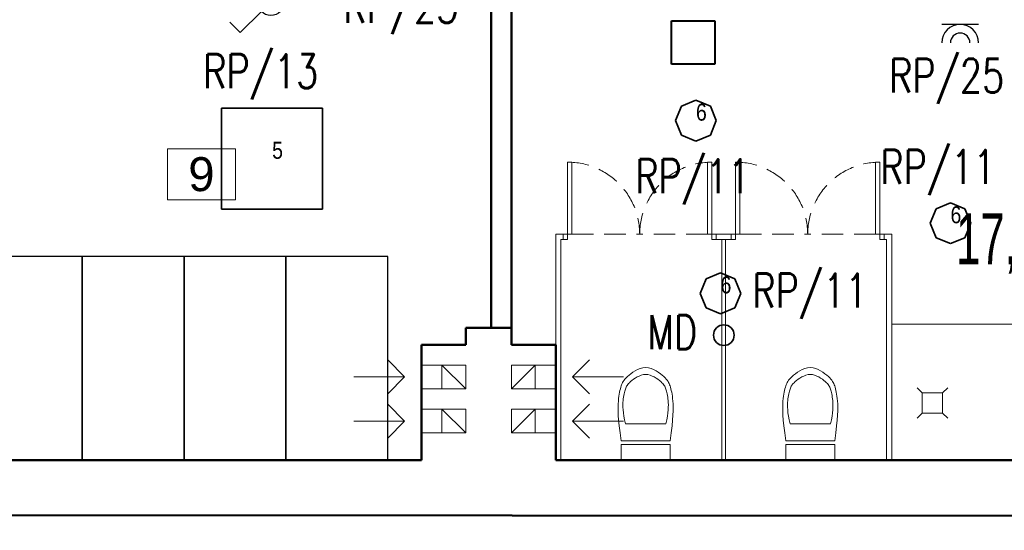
# Model space of a CAD drawing. Header units: millimetres. Extents: x 72202 to 304796, y 21658 to 519946.
# Tile 113 of 139: x 195528 to 196109, y 231333 to 231633. Entities that reach past the tile are written whole.
import ezdxf

# ---------------------------------------------------------------- set-up
doc = ezdxf.new("R2010")
doc.units = ezdxf.units.MM
doc.linetypes.add('DASHED', pattern=[19.05, 12.7, -6.35])
doc.layers.get('0').update_dxf_attribs({"color": 253})
doc.layers.get('Defpoints').update_dxf_attribs({"color": 253})
for name, color, linetype, lineweight in [('_kh_wymiarowanie', 253, 'Continuous', 20), ('DLXLUM', 1, 'Continuous', 35), ('DRZWI I OKNA', 253, 'Continuous', 9), ('E oświetlenie', 1, 'Continuous', 30), ('E zasilanie', 6, 'Continuous', 30), ('Instalacja elektryczna', 1, 'Continuous', 25), ('linia - gruba - projektowana', 253, 'Continuous', 50), ('linia - meble', 253, 'Continuous', 9), ('linia - rzut - gruba - istn.', 253, 'Continuous', 50), ('LINIA CIENKA', 7, 'Continuous', 13), ('LINIA WYMIAROWANIE', 253, 'Continuous', 9), ('OPISY', 253, 'Continuous', 9), ('WOD-KAN', 253, 'Continuous', 9)]:
    doc.layers.add(name, color=color, linetype=linetype, lineweight=lineweight)
doc.layers.add('DLXLUMEX', color=2, linetype='Continuous')
doc.layers.add('ES-SYSTEM', color=3, linetype='Continuous')
doc.layers.add('LINIA-NIE DRUKOWAĆ', color=253, linetype='Continuous', lineweight=20, plot=False)
doc.styles.add('2.5', font='romans.shx', dxfattribs={"width": 0.76, "height": 2.5})
doc.styles.add('simplex', font='arial.ttf')
doc.styles.get("Standard").update_dxf_attribs({"font": 'ARIALN.TTF', "width": 0.75})
doc.dimstyles.new('sebek100', dxfattribs={"dimtxt": 17, "dimasz": 10, "dimexe": 10, "dimexo": 20, "dimgap": 4, "dimtad": 1, "dimrnd": 0.5, "dimtxsty": 'Standard', "dimblk": 'OBLIQUE', "dimcen": 8, "dimclre": 1, "dimazin": 0, "dimtm": 1e-09, "dimtfac": 1, "dimtix": 1, "dimtmove": 1, "dimatfit": 3, "dimldrblk": 'zas', "dimfxl": 10, "dimfxlon": 1, "dimtolj": 2, "dimlwd": -1, "dimlwe": -1, "dimarcsym": 0})

# ---------------------------------------------------------------- blocks, each defined once
blk = doc.blocks.new('_Oblique')
at = {"color": 0, "linetype": 'ByBlock', "lineweight": -2}
blk.add_line((-0.5, -0.5), (0.5, 0.5), dxfattribs=at)
blk = doc.blocks.new('*D257')
at = {"layer": 'Defpoints', "color": 0, "lineweight": -3, "ltscale": 1.2, "transparency": 16777216}
blk.add_point((195765.29, 231441.87), dxfattribs=at)
at = {"layer": 'LINIA WYMIAROWANIE', "color": 1, "ltscale": 1.2, "transparency": 16777216}
for p, q in [((195765.29, 52082.93), (195765.29, 52067.93)), ((195793.29, 52077.93), (195793.29, 52067.93))]:
    blk.add_line(p, q, dxfattribs=at)
at = {"layer": 'LINIA WYMIAROWANIE', "color": 0, "ltscale": 1.2, "transparency": 16777216}
blk.add_line((195793.29, 52077.93), (195765.29, 52077.93), dxfattribs=at)
at = {"layer": 'LINIA WYMIAROWANIE', "color": 0, "ltscale": 1.2, "transparency": 16777216, "xscale": 10, "yscale": 10, "zscale": 10, "rotation": 180}
blk.add_blockref('_Oblique', (195765.29, 52077.93), dxfattribs=at)
at = {"layer": 'LINIA WYMIAROWANIE', "color": 0, "ltscale": 1.2, "transparency": 16777216, "xscale": 10, "yscale": 10, "zscale": 10}
blk.add_blockref('_Oblique', (195793.29, 52077.93), dxfattribs=at)
at = {"layer": 'LINIA WYMIAROWANIE', "color": 0, "lineweight": -3, "ltscale": 1.2, "transparency": 16777216, "insert": (195779.29, 52091.12), "char_height": 18, "attachment_point": 5, "bg_fill": 3, "box_fill_scale": 1.1, "bg_fill_color": 256, "bg_fill_true_color": 13158600, "bg_fill_transparency": 0}
blk.add_mtext('\\A2;28', dxfattribs=at)
at = {"layer": 'Defpoints', "color": 0, "lineweight": -3, "ltscale": 1.2, "transparency": 16777216}
for p in [(195765.29, 52077.93), (195793.29, 52077.93)]:
    blk.add_point(p, dxfattribs=at)
blk = doc.blocks.new('zas')
blk = doc.blocks.new('DRZWICZKI HPL')
at = {"layer": 'DRZWI I OKNA'}
for p, q in [((11251.92, 1442.26), (11251.92, 1444.76)), ((11254.92, 1442.26), (11254.92, 1444.76)), ((11251.92, 1442.26), (11254.92, 1442.26)), ((11254.92, 1442.26), (11297.42, 1442.26)), ((11254.92, 1439.76), (11254.92, 1442.26)), ((11297.42, 1439.76), (11254.92, 1439.76)), ((11297.42, 1442.26), (11297.42, 1439.76)), ((11297.42, 1359.76), (11254.92, 1359.76)), ((11254.92, 1359.76), (11254.92, 1357.26)), ((11297.42, 1357.26), (11297.42, 1359.76)), ((11251.92, 1357.26), (11254.92, 1357.26)), ((11251.92, 1357.26), (11251.92, 1354.76)), ((11254.92, 1357.26), (11297.42, 1357.26)), ((11254.92, 1357.26), (11254.92, 1354.76))]:
    blk.add_line(p, q, dxfattribs=at)
at = {"layer": 'DRZWI I OKNA', "linetype": 'DASHED'}
for p in [(11254.92, 1439.76), (11254.92, 1359.76)]:
    blk.add_line(p, (11254.92, 1399.76), dxfattribs=at)
for centre, start, end in [((11254.92, 1442.26), 270, 0), ((11254.92, 1357.26), 0, 90)]:
    blk.add_arc(centre, 42.5, start, end, dxfattribs=at)
blk = doc.blocks.new('WPUST PODŁOGOWY')
at = {"layer": 'WOD-KAN'}
for p, q in [((13188.42, 1529.76), (13185.42, 1532.76)), ((13200.42, 1529.76), (13203.42, 1532.76)), ((13185.42, 1514.76), (13188.42, 1517.76)), ((13203.42, 1514.76), (13200.42, 1517.76))]:
    blk.add_line(p, q, dxfattribs=at)
blk.add_lwpolyline([(13188.42, 1517.76), (13200.42, 1517.76), (13200.42, 1529.76), (13188.42, 1529.76)], close=True, dxfattribs=at)
blk = doc.blocks.new('*U700')
for p, q in [((29.75, 29.75), (-29.75, 29.75)), ((-29.75, 29.75), (-29.75, -29.75)), ((-29.75, 29.75), (-29.75, -29.75)), ((-29.75, -29.75), (-29.75, 29.75)), ((-29.75, 29.75), (-29.75, 29.75)), ((29.75, 29.75), (-29.75, 29.75)), ((-29.75, 29.75), (-29.75, 29.75)), ((-29.75, 29.75), (29.75, 29.75)), ((-29.75, -29.75), (-29.75, 29.75)), ((-29.75, 29.75), (29.75, 29.75)), ((29.75, -29.75), (29.75, 29.75)), ((29.75, 29.75), (29.75, 29.75)), ((29.75, -29.75), (29.75, 29.75)), ((29.75, 29.75), (29.75, 29.75)), ((29.75, 29.75), (29.75, -29.75)), ((29.75, 29.75), (29.75, -29.75)), ((-29.75, -29.75), (29.75, -29.75)), ((-29.75, -29.75), (-29.75, -29.75)), ((-29.75, -29.75), (29.75, -29.75)), ((29.75, -29.75), (-29.75, -29.75)), ((-29.75, -29.75), (-29.75, -29.75)), ((29.75, -29.75), (-29.75, -29.75)), ((29.75, -29.75), (29.75, -29.75)), ((29.75, -29.75), (29.75, -29.75))]:
    blk.add_line(p, q)
at = {"layer": 'DLXLUMEX', "color": 7}
blk.add_text('5', height=10, dxfattribs=at).set_placement((0, 0))
blk = doc.blocks.new('*U709')
for p, q in [((-8.49, 8.49), (0, 12)), ((0, 12), (-8.49, 8.49)), ((0, 12), (-8.49, 8.49)), ((-8.49, 8.49), (0, 12)), ((0, 12), (8.49, 8.49)), ((8.49, 8.49), (0, 12)), ((8.49, 8.49), (0, 12)), ((0, 12), (0, 12)), ((0, 12), (8.49, 8.49)), ((0, 12), (0, 12)), ((-12, 0), (-8.49, 8.49)), ((-8.49, 8.49), (-12, 0)), ((-8.49, 8.49), (-12, 0)), ((-12, 0), (-8.49, 8.49)), ((-8.49, 8.49), (-8.49, 8.49)), ((-8.49, 8.49), (-8.49, 8.49)), ((8.49, 8.49), (12, 0)), ((12, 0), (8.49, 8.49)), ((8.49, 8.49), (8.49, 8.49)), ((12, 0), (8.49, 8.49)), ((8.49, 8.49), (8.49, 8.49)), ((8.49, 8.49), (12, 0)), ((-8.49, -8.49), (-12, 0)), ((-12, 0), (-8.49, -8.49)), ((-12, 0), (-12, 0)), ((-12, 0), (-8.49, -8.49)), ((-8.49, -8.49), (-12, 0)), ((-12, 0), (-12, 0)), ((12, 0), (8.49, -8.49)), ((8.49, -8.49), (12, 0)), ((8.49, -8.49), (12, 0)), ((12, 0), (8.49, -8.49)), ((12, 0), (12, 0)), ((12, 0), (12, 0)), ((0, -12), (-8.49, -8.49)), ((-8.49, -8.49), (0, -12)), ((-8.49, -8.49), (-8.49, -8.49)), ((-8.49, -8.49), (0, -12)), ((0, -12), (-8.49, -8.49)), ((-8.49, -8.49), (-8.49, -8.49)), ((8.49, -8.49), (0, -12)), ((0, -12), (8.49, -8.49)), ((0, -12), (8.49, -8.49)), ((8.49, -8.49), (0, -12)), ((8.49, -8.49), (8.49, -8.49)), ((8.49, -8.49), (8.49, -8.49)), ((0, -12), (0, -12)), ((0, -12), (0, -12))]:
    blk.add_line(p, q)
at = {"layer": 'DLXLUMEX', "color": 7}
blk.add_text('6', height=10, dxfattribs=at).set_placement((0, 0))
blk = doc.blocks.new('*U711')
for p, q in [((-8.49, 8.49), (0, 12)), ((0, 12), (-8.49, 8.49)), ((0, 12), (-8.49, 8.49)), ((-8.49, 8.49), (0, 12)), ((0, 12), (8.49, 8.49)), ((8.49, 8.49), (0, 12)), ((8.49, 8.49), (0, 12)), ((0, 12), (0, 12)), ((0, 12), (8.49, 8.49)), ((0, 12), (0, 12)), ((-12, 0), (-8.49, 8.49)), ((-8.49, 8.49), (-12, 0)), ((-8.49, 8.49), (-12, 0)), ((-12, 0), (-8.49, 8.49)), ((-8.49, 8.49), (-8.49, 8.49)), ((-8.49, 8.49), (-8.49, 8.49)), ((8.49, 8.49), (12, 0)), ((12, 0), (8.49, 8.49)), ((8.49, 8.49), (8.49, 8.49)), ((12, 0), (8.49, 8.49)), ((8.49, 8.49), (8.49, 8.49)), ((8.49, 8.49), (12, 0)), ((-8.49, -8.49), (-12, 0)), ((-12, 0), (-8.49, -8.49)), ((-12, 0), (-12, 0)), ((-12, 0), (-8.49, -8.49)), ((-8.49, -8.49), (-12, 0)), ((-12, 0), (-12, 0)), ((12, 0), (8.49, -8.49)), ((8.49, -8.49), (12, 0)), ((8.49, -8.49), (12, 0)), ((12, 0), (8.49, -8.49)), ((12, 0), (12, 0)), ((12, 0), (12, 0)), ((0, -12), (-8.49, -8.49)), ((-8.49, -8.49), (0, -12)), ((-8.49, -8.49), (-8.49, -8.49)), ((-8.49, -8.49), (0, -12)), ((0, -12), (-8.49, -8.49)), ((-8.49, -8.49), (-8.49, -8.49)), ((8.49, -8.49), (0, -12)), ((0, -12), (8.49, -8.49)), ((0, -12), (8.49, -8.49)), ((8.49, -8.49), (0, -12)), ((8.49, -8.49), (8.49, -8.49)), ((8.49, -8.49), (8.49, -8.49)), ((0, -12), (0, -12)), ((0, -12), (0, -12))]:
    blk.add_line(p, q)
at = {"layer": 'DLXLUMEX', "color": 7}
blk.add_text('6', height=10, dxfattribs=at).set_placement((0, 0))
blk = doc.blocks.new('A$Cb5c1686c')
at = {"layer": 'ES-SYSTEM', "lineweight": 40}
for p, q in [((0, 0), (0, 25.6)), ((0, 25.6), (25.6, 25.6)), ((25.6, 25.6), (25.6, 0)), ((25.6, 0), (0, 0))]:
    blk.add_line(p, q, dxfattribs=at)
blk = doc.blocks.new('£¹cznik schodowy')
at = {"layer": 'E oświetlenie'}
for p, q in [((35, 84.5), (112.5, 162)), ((112.5, 162), (150.7, 123.8)), ((-35, 14.5), (-112.5, -63)), ((-112.5, -63), (-150.7, -24.8))]:
    blk.add_line(p, q, dxfattribs=at)
blk.add_circle((0, 49.5), 49.5, dxfattribs=at)
blk = doc.blocks.new('Gniazdo 230V IP44')
at = {"layer": 'E zasilanie'}
blk.add_line((-67.5, 0), (67.5, 0), dxfattribs=at)
for radius in [67.5, 36]:
    blk.add_arc((0, 67.5), radius, 180, 0, dxfattribs=at)

msp = doc.modelspace()

# ---------------------------------------------------------------- linework, layer by layer
at = {"layer": 'Instalacja elektryczna', "color": 5, "lineweight": 35}
msp.add_circle((195943.365, 231447.477), 6.1, dxfattribs=at)
at = {"layer": 'linia - gruba - projektowana'}
for p, q in [((195791.292, 231441.874), (195791.292, 231451.874)), ((195818.292, 231451.874), (195791.292, 231451.874)), ((195818.292, 231441.874), (195818.292, 231451.874)), ((195765.292, 231373.874), (195765.292, 231441.874)), ((195791.292, 231441.874), (195765.292, 231441.874)), ((195844.292, 231441.874), (195818.292, 231441.874)), ((195844.292, 231373.874), (195844.292, 231441.874)), ((195765.292, 231373.874), (195369.792, 231373.874)), ((195844.292, 231373.874), (196350.292, 231373.874)), ((196400.292, 231340.874), (195458.465, 231341.522))]:
    msp.add_line(p, q, dxfattribs=at)
at = {"layer": 'linia - gruba - projektowana', "lineweight": -3, "ltscale": 1.2}
for points in [[(195505.292, 231373.874), (195565.292, 231373.874), (195565.292, 231493.874), (195505.292, 231493.874)], [(195565.292, 231373.874), (195625.292, 231373.874), (195625.292, 231493.874), (195565.292, 231493.874)], [(195625.292, 231373.874), (195685.292, 231373.874), (195685.292, 231493.874), (195625.292, 231493.874)], [(195685.292, 231373.874), (195745.292, 231373.874), (195745.292, 231493.874), (195685.292, 231493.874)]]:
    msp.add_lwpolyline(points, close=True, dxfattribs=at)
at = {"layer": 'linia - meble'}
for p, q in [((195885.372, 231395.206), (195909.212, 231395.206)), ((195982.372, 231395.206), (196006.212, 231395.206)), ((195882.892, 231385.174), (195911.692, 231385.174)), ((195882.892, 231383.174), (195882.892, 231373.374)), ((195882.892, 231383.174), (195911.692, 231383.174)), ((195911.692, 231383.174), (195911.692, 231373.374)), ((195979.892, 231385.174), (196008.692, 231385.174)), ((195979.892, 231383.174), (195979.892, 231373.374)), ((195979.892, 231383.174), (196008.692, 231383.174)), ((196008.692, 231383.174), (196008.692, 231373.374))]:
    msp.add_line(p, q, dxfattribs=at)
for points in [[(195882.892, 231385.174), (195882.233, 231389.917), (195881.741, 231393.996), (195881.398, 231397.485), (195881.184, 231400.458), (195881.079, 231402.991), (195881.064, 231405.157), (195881.12, 231407.031), (195881.226, 231408.688), (195881.366, 231410.19), (195881.533, 231411.56), (195881.724, 231412.806), (195881.934, 231413.94), (195882.16, 231414.971), (195882.398, 231415.909), (195882.643, 231416.765), (195882.892, 231417.548), (195883.146, 231418.269), (195883.418, 231418.946), (195883.73, 231419.595), (195884.101, 231420.235), (195884.549, 231420.883), (195885.095, 231421.555), (195885.759, 231422.271), (195886.559, 231423.048), (195887.51, 231423.892), (195888.602, 231424.771), (195889.82, 231425.643), (195891.151, 231426.463), (195892.578, 231427.19), (195894.087, 231427.779), (195895.664, 231428.188), (195897.292, 231428.374)], [(195911.692, 231385.174), (195912.352, 231389.917), (195912.843, 231393.996), (195913.187, 231397.485), (195913.401, 231400.458), (195913.506, 231402.991), (195913.52, 231405.157), (195913.465, 231407.031), (195913.359, 231408.688), (195913.219, 231410.19), (195913.052, 231411.56), (195912.861, 231412.806), (195912.651, 231413.94), (195912.425, 231414.971), (195912.187, 231415.909), (195911.942, 231416.765), (195911.692, 231417.548), (195911.439, 231418.269), (195911.166, 231418.946), (195910.854, 231419.595), (195910.484, 231420.235), (195910.035, 231420.883), (195909.489, 231421.555), (195908.826, 231422.271), (195908.026, 231423.048), (195907.075, 231423.892), (195905.983, 231424.771), (195904.764, 231425.643), (195903.434, 231426.463), (195902.007, 231427.19), (195900.498, 231427.779), (195898.921, 231428.188), (195897.292, 231428.374)], [(195979.892, 231385.174), (195979.233, 231389.917), (195978.741, 231393.996), (195978.398, 231397.485), (195978.184, 231400.458), (195978.079, 231402.991), (195978.064, 231405.157), (195978.12, 231407.031), (195978.226, 231408.688), (195978.366, 231410.19), (195978.533, 231411.56), (195978.724, 231412.806), (195978.934, 231413.94), (195979.16, 231414.971), (195979.398, 231415.909), (195979.643, 231416.765), (195979.892, 231417.548), (195980.146, 231418.269), (195980.418, 231418.946), (195980.73, 231419.595), (195981.101, 231420.235), (195981.549, 231420.883), (195982.095, 231421.555), (195982.759, 231422.271), (195983.559, 231423.048), (195984.51, 231423.892), (195985.602, 231424.771), (195986.82, 231425.643), (195988.151, 231426.463), (195989.578, 231427.19), (195991.087, 231427.779), (195992.664, 231428.188), (195994.292, 231428.374)], [(196008.692, 231385.174), (196009.352, 231389.917), (196009.843, 231393.996), (196010.187, 231397.485), (196010.401, 231400.458), (196010.506, 231402.991), (196010.52, 231405.157), (196010.465, 231407.031), (196010.359, 231408.688), (196010.219, 231410.19), (196010.052, 231411.56), (196009.861, 231412.806), (196009.651, 231413.94), (196009.425, 231414.971), (196009.187, 231415.909), (196008.942, 231416.765), (196008.692, 231417.548), (196008.439, 231418.269), (196008.166, 231418.946), (196007.854, 231419.595), (196007.484, 231420.235), (196007.035, 231420.883), (196006.489, 231421.555), (196005.826, 231422.271), (196005.026, 231423.048), (196004.075, 231423.892), (196002.983, 231424.771), (196001.764, 231425.643), (196000.434, 231426.463), (195999.007, 231427.19), (195997.498, 231427.779), (195995.921, 231428.188), (195994.292, 231428.374)], [(195885.372, 231395.206), (195884.845, 231397.625), (195884.452, 231399.797), (195884.177, 231401.746), (195884.006, 231403.495), (195883.922, 231405.066), (195883.91, 231406.484), (195883.954, 231407.772), (195884.039, 231408.953), (195884.151, 231410.047), (195884.285, 231411.061), (195884.437, 231412), (195884.606, 231412.868), (195884.786, 231413.669), (195884.977, 231414.407), (195885.173, 231415.087), (195885.372, 231415.713), (195885.575, 231416.29), (195885.795, 231416.832), (195886.048, 231417.351), (195886.352, 231417.863), (195886.722, 231418.381), (195887.177, 231418.919), (195887.733, 231419.492), (195888.406, 231420.113), (195889.208, 231420.788), (195890.129, 231421.492), (195891.154, 231422.189), (195892.267, 231422.846), (195893.452, 231423.427), (195894.695, 231423.898), (195895.981, 231424.225), (195897.292, 231424.374)], [(195909.212, 231395.206), (195909.74, 231397.625), (195910.133, 231399.797), (195910.408, 231401.746), (195910.579, 231403.495), (195910.663, 231405.066), (195910.675, 231406.484), (195910.631, 231407.772), (195910.546, 231408.953), (195910.434, 231410.047), (195910.3, 231411.061), (195910.147, 231412), (195909.979, 231412.868), (195909.798, 231413.669), (195909.608, 231414.407), (195909.412, 231415.087), (195909.212, 231415.713), (195909.01, 231416.29), (195908.79, 231416.832), (195908.537, 231417.351), (195908.233, 231417.863), (195907.862, 231418.381), (195907.408, 231418.919), (195906.852, 231419.492), (195906.179, 231420.113), (195905.377, 231420.788), (195904.456, 231421.492), (195903.431, 231422.189), (195902.318, 231422.846), (195901.132, 231423.427), (195899.889, 231423.898), (195898.604, 231424.225), (195897.292, 231424.374)], [(195982.372, 231395.206), (195981.845, 231397.625), (195981.452, 231399.797), (195981.177, 231401.746), (195981.006, 231403.495), (195980.922, 231405.066), (195980.91, 231406.484), (195980.954, 231407.772), (195981.039, 231408.953), (195981.151, 231410.047), (195981.285, 231411.061), (195981.437, 231412), (195981.606, 231412.868), (195981.786, 231413.669), (195981.977, 231414.407), (195982.173, 231415.087), (195982.372, 231415.713), (195982.575, 231416.29), (195982.795, 231416.832), (195983.048, 231417.351), (195983.352, 231417.863), (195983.722, 231418.381), (195984.177, 231418.919), (195984.733, 231419.492), (195985.406, 231420.113), (195986.208, 231420.788), (195987.129, 231421.492), (195988.154, 231422.189), (195989.267, 231422.846), (195990.452, 231423.427), (195991.695, 231423.898), (195992.981, 231424.225), (195994.292, 231424.374)], [(196006.212, 231395.206), (196006.74, 231397.625), (196007.133, 231399.797), (196007.408, 231401.746), (196007.579, 231403.495), (196007.663, 231405.066), (196007.675, 231406.484), (196007.631, 231407.772), (196007.546, 231408.953), (196007.434, 231410.047), (196007.3, 231411.061), (196007.147, 231412), (196006.979, 231412.868), (196006.798, 231413.669), (196006.608, 231414.407), (196006.412, 231415.087), (196006.212, 231415.713), (196006.01, 231416.29), (196005.79, 231416.832), (196005.537, 231417.351), (196005.233, 231417.863), (196004.862, 231418.381), (196004.408, 231418.919), (196003.852, 231419.492), (196003.179, 231420.113), (196002.377, 231420.788), (196001.456, 231421.492), (196000.431, 231422.189), (195999.318, 231422.846), (195998.132, 231423.427), (195996.889, 231423.898), (195995.604, 231424.225), (195994.292, 231424.374)]]:
    msp.add_lwpolyline(points, dxfattribs=at)
at = {"layer": 'linia - rzut - gruba - istn.', "color": 7, "ltscale": 1.2}
for p, q in [((195806.292, 231451.874), (195806.292, 231675.874)), ((195818.292, 231451.874), (195818.292, 231675.874))]:
    msp.add_line(p, q, dxfattribs=at)
at = {"layer": 'LINIA CIENKA'}
for p, q in [((195844.292, 231506.874), (195844.292, 231373.874)), ((195847.292, 231503.874), (195847.292, 231373.874)), ((195944.292, 231503.874), (195938.792, 231503.874)), ((195942.292, 231503.874), (195942.292, 231373.874)), ((195944.292, 231503.874), (195944.292, 231373.874)), ((196039.292, 231503.874), (196039.292, 231373.874)), ((196042.292, 231506.874), (196042.292, 231373.874)), ((195745.292, 231432.874), (195755.292, 231422.874)), ((195864.292, 231432.874), (195854.292, 231422.874)), ((195832.292, 231429.874), (195818.292, 231415.874)), ((195832.292, 231429.874), (195844.292, 231429.874)), ((195755.292, 231422.874), (195725.292, 231422.874)), ((195745.292, 231412.874), (195755.292, 231422.874)), ((195854.292, 231422.874), (195884.292, 231422.874)), ((195864.292, 231412.874), (195854.292, 231422.874)), ((195832.292, 231415.874), (195844.292, 231415.874)), ((195745.292, 231406.874), (195755.292, 231396.874)), ((195832.292, 231403.874), (195818.292, 231389.874)), ((195832.292, 231403.874), (195844.292, 231403.874)), ((195864.292, 231406.874), (195854.292, 231396.874)), ((195755.292, 231396.874), (195725.292, 231396.874)), ((195745.292, 231386.874), (195755.292, 231396.874)), ((195854.292, 231396.874), (195884.292, 231396.874)), ((195864.292, 231386.874), (195854.292, 231396.874)), ((195832.292, 231389.874), (195844.292, 231389.874))]:
    msp.add_line(p, q, dxfattribs=at)
for points in [[(195848.792, 231503.874), (195848.792, 231506.874), (195844.292, 231506.874)], [(195848.792, 231503.874), (195847.292, 231503.874)], [(195938.792, 231503.874), (195938.792, 231506.874), (195947.792, 231506.874)], [(195947.792, 231503.874), (195944.292, 231503.874)], [(195947.792, 231503.874), (195947.792, 231506.874), (195947.792, 231506.874)], [(196037.792, 231503.874), (196037.792, 231506.874), (196042.292, 231506.874)], [(196037.792, 231503.874), (196039.292, 231503.874)]]:
    msp.add_lwpolyline(points, dxfattribs=at)
for points in [[(196042.292, 231373.874), (196122.292, 231373.874), (196122.292, 231453.874), (196042.292, 231453.874)], [(195818.292, 231429.874), (195832.292, 231429.874), (195832.292, 231415.874), (195818.292, 231415.874)], [(195818.292, 231403.874), (195832.292, 231403.874), (195832.292, 231389.874), (195818.292, 231389.874)]]:
    msp.add_lwpolyline(points, close=True, dxfattribs=at)
at = {"layer": 'OPISY'}
msp.add_lwpolyline([(195615.521, 231557.171), (195615.521, 231527.171), (195655.521, 231527.171), (195655.521, 231557.171)], close=True, dxfattribs=at)

# ---------------------------------------------------------------- block references
at = {"layer": '_kh_wymiarowanie'}
msp.add_blockref('A$Cb5c1686c', (195912.473, 231607.055), dxfattribs=at)
at = {"layer": 'DLXLUM'}
for name, p in [('*U711', (195926.954, 231573.814)), ('*U700', (195677.211, 231551.372)), ('*U711', (196076.954, 231513.372)), ('*U709', (195941.464, 231472.099))]:
    msp.add_blockref(name, p, dxfattribs=at)
at = {"layer": 'E oświetlenie', "xscale": 0.16, "yscale": 0.16, "zscale": 0.16}
msp.add_blockref('£¹cznik schodowy', (195676.449, 231635.744), dxfattribs=at)
at = {"layer": 'E zasilanie', "xscale": 0.16, "yscale": 0.16, "zscale": 0.16, "rotation": 180}
msp.add_blockref('Gniazdo 230V IP44', (196082.629, 231630.439), dxfattribs=at)
at = {"layer": 'LINIA CIENKA', "xscale": -1, "rotation": 270}
for name, p in [('DRZWICZKI HPL', (194494.028, 220251.953)), ('DRZWICZKI HPL', (194593.028, 220251.953)), ('WPUST PODŁOGOWY', (194542.528, 218213.118))]:
    msp.add_blockref(name, p, dxfattribs=at)

# ---------------------------------------------------------------- texts
at = {"layer": 'E oświetlenie', "color": 6, "lineweight": 20, "style": '2.5', "width": 0.76}
for s, p in [('RP/23', (195719.184, 231631.421)), ('RP/25', (196040.796, 231590.297))]:
    msp.add_text(s, height=20, dxfattribs=at).set_placement(p)
at = {"layer": 'E oświetlenie', "lineweight": 20, "style": '2.5', "width": 0.76}
for s, p in [('RP/13', (195636.599, 231592.924)), ('RP/11', (196035.624, 231536.572)), ('RP/11', (195891.173, 231531.067)), ('RP/11', (195960.221, 231463.729))]:
    msp.add_text(s, height=20, dxfattribs=at).set_placement(p)
at = {"layer": 'Instalacja elektryczna', "color": 7, "lineweight": 18, "style": '2.5', "width": 0.76}
msp.add_text('MD', height=20, dxfattribs=at).set_placement((195898.331, 231439.285))
at = {"layer": 'LINIA-NIE DRUKOWAĆ', "insert": (196080.179, 231519.26), "char_height": 30, "width": 125.07, "attachment_point": 1}
msp.add_mtext('\\pt120;17,20', dxfattribs=at)
at = {"layer": 'OPISY', "insert": (195635.521, 231542.171), "char_height": 20, "width": 47.18016, "attachment_point": 5, "style": 'simplex'}
msp.add_mtext('9', dxfattribs=at)

# ---------------------------------------------------------------- next in the draw order: dimensions: what is measured, and where the dimension line sits
at = {"layer": 'LINIA WYMIAROWANIE', "lineweight": -3, "ltscale": 1.2}
dim = msp.add_linear_dim(base=(195765.292, 52077.926), p1=(195793.292, 52077.926), p2=(195765.292, 231441.874), dimstyle='sebek100', override={"dimtxt": 18, "dimrnd": 0, "dimfxl": 5, "dimtfill": 1, "dimarcsym": 2}, dxfattribs=at)
dim.commit()
dim.dimension.update_dxf_attribs({"geometry": '*D257', "text_midpoint": (195779.292, 52091.116)})

# ---------------------------------------------------------------- next in the draw order: linework, layer by layer
at = {"layer": 'LINIA CIENKA'}
for p, q in [((195777.292, 231429.874), (195765.292, 231429.874)), ((195777.292, 231429.874), (195791.292, 231415.874)), ((195777.292, 231415.874), (195765.292, 231415.874)), ((195777.292, 231403.874), (195765.292, 231403.874)), ((195777.292, 231403.874), (195791.292, 231389.874)), ((195777.292, 231389.874), (195765.292, 231389.874))]:
    msp.add_line(p, q, dxfattribs=at)
for points in [[(195791.292, 231429.874), (195777.292, 231429.874), (195777.292, 231415.874), (195791.292, 231415.874)], [(195791.292, 231403.874), (195777.292, 231403.874), (195777.292, 231389.874), (195791.292, 231389.874)]]:
    msp.add_lwpolyline(points, close=True, dxfattribs=at)

doc.saveas('drawing.dxf')
